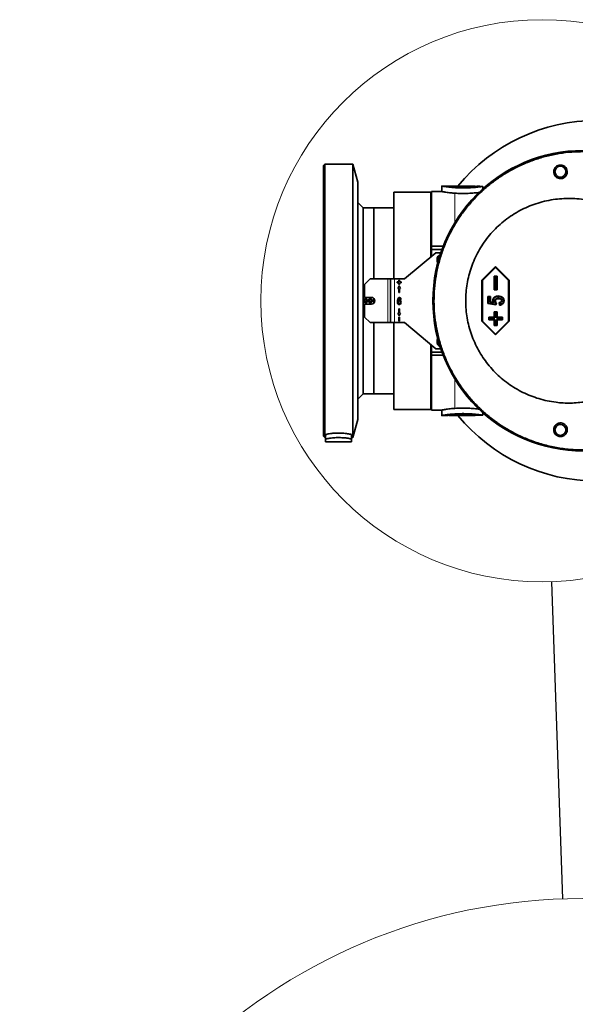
# Model space of a CAD drawing. Header units: millimetres. Extents: x 0 to 12118, y 0 to 8400.
# Tile 9 of 127: x 740 to 1146, y 4954 to 5675. Entities that reach past the tile are written whole.
import ezdxf

# ---------------------------------------------------------------- set-up
doc = ezdxf.new("R2010")
doc.units = ezdxf.units.MM
doc.header["$LTSCALE"] = 20
doc.dimstyles.new('SLDDIMSTYLE5', dxfattribs={"dimtxt": 0.18, "dimasz": 70, "dimexe": 0, "dimexo": 0.0625, "dimgap": 0, "dimtad": 0, "dimtih": 1, "dimtoh": 1, "dimdec": 0, "dimrnd": 1e-09, "dimzin": 0, "dimdsep": 46, "dimtxsty": 'Standard', "dimblk1": 'NONE', "dimblk2": 'NONE', "dimsah": 1, "dimcen": 0.09, "dimadec": 0, "dimazin": 0, "dimtfac": 70, "dimtdec": 0, "dimtofl": 0, "dimtmove": 0, "dimatfit": 3, "dimldrblk": 'NONE', "dimfxl": 1, "dimfrac": 2, "dimtolj": 1, "dimtzin": 0, "dimarcsym": 0})

# ---------------------------------------------------------------- blocks, each defined once
blk = doc.blocks.new('_None')

msp = doc.modelspace()

# ---------------------------------------------------------------- linework, layer by layer
at = {"color": 7, "linetype": 'Continuous', "lineweight": 35}
for p, q in [((963.128604, 5568.870777), (962.128604, 5567.870777)), ((962.128604, 5567.870777), (962.128604, 5369.870777)), ((983.628604, 5568.870777), (963.128604, 5568.870777)), ((963.128604, 5568.870777), (963.128604, 5368.870777)), ((987.128604, 5555.808599), (983.628604, 5568.870777)), ((983.628604, 5568.870777), (983.628604, 5368.870777)), ((987.128604, 5555.808599), (987.128604, 5381.932955)), ((1052.684539, 5552.870777), (1048.628604, 5552.870777)), ((1048.628604, 5552.867628), (1048.628604, 5548.86733)), ((1054.128604, 5552.870777), (1054.128604, 5552.691387)), ((1054.128604, 5552.870777), (1073.128604, 5552.870777)), ((1073.128604, 5552.548681), (1073.128604, 5552.870777)), ((1078.628604, 5550.710559), (1078.628604, 5552.601438)), ((1040.628604, 5548.370777), (1013.628604, 5548.370777)), ((1013.628604, 5484.870777), (1013.628604, 5548.370777)), ((1041.128604, 5547.870777), (1040.628604, 5548.370777)), ((1040.628604, 5500.98149), (1040.628604, 5548.370777)), ((1048.64715, 5548.870777), (1041.128604, 5548.870777)), ((1041.128604, 5508.780442), (1041.128604, 5548.870777)), ((991.128604, 5536.870777), (987.128604, 5540.870777)), ((998.828604, 5536.870777), (991.128604, 5536.870777)), ((991.128604, 5536.870777), (991.128604, 5400.870777)), ((1013.628604, 5536.870777), (998.828604, 5536.870777)), ((998.828604, 5484.870777), (998.828604, 5536.870777)), ((1041.128604, 5508.780442), (1049.623879, 5508.780442)), ((1041.128604, 5508.780442), (1041.128604, 5506.370777)), ((1044.310273, 5504.070777), (1021.428604, 5484.870777)), ((1048.718015, 5506.370777), (1041.128604, 5506.370777)), ((1041.128604, 5506.370777), (1041.128604, 5501.40104)), ((1047.912675, 5504.070777), (1044.310273, 5504.070777)), ((1087.966947, 5493.870777), (1078.005, 5483.870777)), ((1087.955345, 5493.354668), (1078.357738, 5483.720399)), ((1087.955345, 5493.354668), (1087.966947, 5493.870777)), ((1097.552952, 5483.720399), (1087.955345, 5493.354668)), ((1097.928894, 5483.870777), (1087.966947, 5493.870777)), ((1087.433518, 5486.506622), (1087.057576, 5486.870777)), ((1089.049966, 5486.870777), (1087.057576, 5486.870777)), ((1087.057576, 5486.870777), (1087.057576, 5476.870777)), ((1088.697228, 5486.506622), (1087.433518, 5486.506622)), ((1087.433518, 5486.506622), (1087.433518, 5477.234932)), ((1088.697228, 5486.506622), (1089.049966, 5486.870777)), ((1088.697228, 5477.234932), (1088.697228, 5486.506622)), ((1089.049966, 5476.870777), (1089.049966, 5486.870777)), ((996.128604, 5484.870777), (992.128604, 5480.870777)), ((992.128604, 5471.370777), (992.128604, 5480.870777)), ((996.128604, 5484.870777), (1009.128604, 5484.870777)), ((1011.128604, 5484.870777), (1009.128604, 5484.870777)), ((1011.128604, 5484.870777), (1011.128604, 5452.870777)), ((1011.128604, 5484.870777), (1014.128604, 5484.870777)), ((1021.428604, 5484.870777), (1014.128604, 5484.870777)), ((1015.928604, 5482.620777), (1015.928604, 5482.120777)), ((1017.178604, 5482.620777), (1015.928604, 5482.620777)), ((1015.928604, 5482.120777), (1017.178604, 5482.120777)), ((1017.428604, 5479.870777), (1016.495989, 5477.870777)), ((1017.178604, 5483.870777), (1017.178604, 5482.620777)), ((1017.678604, 5483.870777), (1017.178604, 5483.870777)), ((1017.178604, 5482.120777), (1017.178604, 5480.870777)), ((1017.178604, 5480.870777), (1017.678604, 5480.870777)), ((1018.36122, 5477.870777), (1017.428604, 5479.870777)), ((1017.678604, 5482.620777), (1017.678604, 5483.870777)), ((1018.928604, 5482.620777), (1017.678604, 5482.620777)), ((1017.678604, 5480.870777), (1017.678604, 5482.120777)), ((1017.678604, 5482.120777), (1018.928604, 5482.120777)), ((1018.928604, 5482.120777), (1018.928604, 5482.620777)), ((1078.005, 5483.870777), (1078.005, 5453.870777)), ((1078.357738, 5483.720399), (1078.005, 5483.870777)), ((1078.357738, 5483.720399), (1078.357738, 5454.021154)), ((1097.552952, 5483.720399), (1097.928894, 5483.870777)), ((1097.552952, 5454.021154), (1097.552952, 5483.720399)), ((1097.928894, 5453.870777), (1097.928894, 5483.870777)), ((997.128604, 5471.370777), (992.128604, 5471.370777)), ((1016.495989, 5477.870777), (1017.178604, 5477.870777)), ((1017.178604, 5477.870777), (1017.178604, 5474.870777)), ((1017.178604, 5474.870777), (1017.678604, 5474.870777)), ((1017.678604, 5477.870777), (1018.36122, 5477.870777)), ((1017.678604, 5474.870777), (1017.678604, 5477.870777)), ((1082.231854, 5471.909738), (1084.250119, 5471.909738)), ((1082.231854, 5466.766881), (1082.231854, 5471.909738)), ((1082.607795, 5471.545583), (1082.231854, 5471.909738)), ((1082.607795, 5467.079091), (1082.607795, 5471.545583)), ((1082.607795, 5471.545583), (1083.897381, 5471.545583)), ((1083.897381, 5471.545583), (1084.250119, 5471.909738)), ((1083.897381, 5471.545583), (1083.897381, 5467.874341)), ((1084.250119, 5471.909738), (1084.250119, 5468.186524)), ((1087.433518, 5477.234932), (1087.057576, 5476.870777)), ((1087.057576, 5476.870777), (1089.049966, 5476.870777)), ((1087.433518, 5477.234932), (1088.697228, 5477.234932)), ((1088.697228, 5477.234932), (1089.049966, 5476.870777)), ((992.128604, 5456.870777), (992.128604, 5466.370777)), ((992.128604, 5466.370777), (997.128604, 5466.370777)), ((998.828604, 5467.037747), (998.828604, 5470.703807)), ((1018.810628, 5469.921597), (1018.306367, 5469.891159)), ((1082.607795, 5467.079091), (1082.231854, 5466.766881)), ((1088.286648, 5465.831816), (1082.231854, 5466.766881)), ((1088.009276, 5466.244919), (1082.607795, 5467.079091)), ((1083.897381, 5467.874341), (1084.250119, 5468.186524)), ((1083.897381, 5467.874341), (1087.143547, 5467.372741)), ((1084.250119, 5468.186524), (1086.409079, 5467.85292)), ((1087.143547, 5467.372741), (1086.409079, 5467.85292)), ((1087.468052, 5468.860348), (1087.820894, 5468.863472)), ((1088.211205, 5467.255255), (1088.009276, 5466.244919)), ((1088.009276, 5466.244919), (1088.286648, 5465.831816)), ((1088.59715, 5467.385387), (1088.286648, 5465.831816)), ((1090.015451, 5470.715496), (1090.004113, 5470.351296)), ((1090.925917, 5465.675972), (1090.615415, 5467.546101)), ((1091.238493, 5466.087624), (1091.046872, 5467.241744)), ((1092.699638, 5468.925791), (1092.323177, 5468.931653)), ((992.128604, 5456.870777), (996.128604, 5452.870777)), ((1016.495989, 5459.870777), (1017.428604, 5457.870777)), ((1017.178604, 5459.870777), (1016.495989, 5459.870777)), ((1017.678604, 5462.870777), (1017.178604, 5462.870777)), ((1017.178604, 5462.870777), (1017.178604, 5459.870777)), ((1017.678604, 5456.870777), (1017.178604, 5456.870777)), ((1017.178604, 5456.870777), (1017.178604, 5453.870777)), ((1017.428604, 5457.870777), (1018.36122, 5459.870777)), ((1017.678604, 5459.870777), (1017.678604, 5462.870777)), ((1018.36122, 5459.870777), (1017.678604, 5459.870777)), ((1017.678604, 5453.870777), (1017.678604, 5456.870777)), ((1083.448739, 5456.506622), (1083.072798, 5456.870777)), ((1087.057576, 5456.870777), (1083.072798, 5456.870777)), ((1083.072798, 5456.870777), (1083.072798, 5454.870777)), ((1083.448739, 5456.506622), (1083.448739, 5455.234932)), ((1087.433518, 5456.506622), (1083.448739, 5456.506622)), ((1087.433518, 5460.506622), (1087.057576, 5460.870777)), ((1089.049966, 5460.870777), (1087.057576, 5460.870777)), ((1087.057576, 5460.870777), (1087.057576, 5456.870777)), ((1087.433518, 5456.506622), (1087.057576, 5456.870777)), ((1087.433518, 5460.506622), (1087.433518, 5456.506622)), ((1088.697228, 5460.506622), (1087.433518, 5460.506622)), ((1088.697228, 5460.506622), (1089.049966, 5460.870777)), ((1088.697228, 5456.506622), (1088.697228, 5460.506622)), ((1088.697228, 5456.506622), (1089.049966, 5456.870777)), ((1092.682007, 5456.506622), (1088.697228, 5456.506622)), ((1089.049966, 5456.870777), (1089.049966, 5460.870777)), ((1093.034744, 5456.870777), (1089.049966, 5456.870777)), ((1092.682007, 5456.506622), (1093.034744, 5456.870777)), ((1092.682007, 5455.234932), (1092.682007, 5456.506622)), ((1093.034744, 5454.870777), (1093.034744, 5456.870777)), ((1009.128604, 5452.870777), (996.128604, 5452.870777)), ((998.828604, 5400.870777), (998.828604, 5452.870777)), ((1009.128604, 5452.870777), (1011.128604, 5452.870777)), ((1014.128604, 5452.870777), (1011.128604, 5452.870777)), ((1013.628604, 5389.370777), (1013.628604, 5452.870777)), ((1014.128604, 5452.870777), (1021.428604, 5452.870777)), ((1017.178604, 5453.870777), (1017.678604, 5453.870777)), ((1021.428604, 5452.870777), (1044.310273, 5433.670777)), ((1078.357738, 5454.021154), (1078.005, 5453.870777)), ((1078.005, 5453.870777), (1087.966947, 5443.870777)), ((1078.357738, 5454.021154), (1087.955345, 5444.386886)), ((1083.448739, 5455.234932), (1083.072798, 5454.870777)), ((1083.072798, 5454.870777), (1087.057576, 5454.870777)), ((1083.448739, 5455.234932), (1087.433518, 5455.234932)), ((1087.433518, 5455.234932), (1087.057576, 5454.870777)), ((1087.057576, 5454.870777), (1087.057576, 5450.870777)), ((1087.433518, 5451.234932), (1087.057576, 5450.870777)), ((1087.057576, 5450.870777), (1089.049966, 5450.870777)), ((1087.433518, 5455.234932), (1087.433518, 5451.234932)), ((1087.433518, 5451.234932), (1088.697228, 5451.234932)), ((1087.955345, 5444.386886), (1097.552952, 5454.021154)), ((1087.966947, 5443.870777), (1097.928894, 5453.870777)), ((1088.697228, 5455.234932), (1092.682007, 5455.234932)), ((1088.697228, 5451.234932), (1088.697228, 5455.234932)), ((1088.697228, 5455.234932), (1089.049966, 5454.870777)), ((1088.697228, 5451.234932), (1089.049966, 5450.870777)), ((1089.049966, 5454.870777), (1093.034744, 5454.870777)), ((1089.049966, 5450.870777), (1089.049966, 5454.870777)), ((1092.682007, 5455.234932), (1093.034744, 5454.870777)), ((1097.552952, 5454.021154), (1097.928894, 5453.870777)), ((1087.955345, 5444.386886), (1087.966947, 5443.870777)), ((1040.628604, 5389.370777), (1040.628604, 5436.760064)), ((1041.128604, 5436.340514), (1041.128604, 5431.370777)), ((1041.128604, 5431.370777), (1041.128604, 5428.961111)), ((1048.718015, 5431.370777), (1041.128604, 5431.370777)), ((1049.623879, 5428.961111), (1041.128604, 5428.961111)), ((1041.128604, 5388.870777), (1041.128604, 5428.961111)), ((1044.310273, 5433.670777), (1047.912675, 5433.670777)), ((987.128604, 5396.870777), (991.128604, 5400.870777)), ((991.128604, 5400.870777), (998.828604, 5400.870777)), ((998.828604, 5400.870777), (1013.628604, 5400.870777)), ((1013.628604, 5389.370777), (1040.628604, 5389.370777)), ((1040.628604, 5389.370777), (1041.128604, 5389.870777)), ((1041.128604, 5388.870777), (1048.67939, 5388.870777)), ((1048.628604, 5388.880274), (1048.628604, 5384.873926)), ((1048.628604, 5384.870777), (1052.684539, 5384.870777)), ((1054.128604, 5385.048914), (1054.128604, 5384.870777)), ((1063.628604, 5384.870777), (1054.128604, 5384.870777)), ((1073.128604, 5384.870777), (1063.628604, 5384.870777)), ((1073.128604, 5384.870777), (1073.128604, 5385.192706)), ((1078.628604, 5385.140116), (1078.628604, 5387.030994)), ((983.628604, 5368.870777), (987.128604, 5381.932955)), ((963.628604, 5367.670943), (963.628604, 5370.955359)), ((982.628604, 5370.955359), (982.628604, 5367.670943)), ((962.128604, 5369.870777), (963.128604, 5368.870777)), ((963.128604, 5368.870777), (963.628604, 5368.870777)), ((963.628604, 5365.570777), (963.628604, 5367.670943)), ((963.628604, 5365.570777), (982.628604, 5365.570777)), ((982.628604, 5368.870777), (983.628604, 5368.870777)), ((982.628604, 5365.570777), (982.628604, 5367.670943))]:
    msp.add_line(p, q, dxfattribs=at)
at = {"color": 8, "linetype": 'Continuous', "lineweight": 18}
for p, q in [((1058.128604, 5552.32885), (1058.128604, 5551.703439)), ((1058.128604, 5547.644186), (1058.128604, 5526.002204)), ((1009.128604, 5484.870777), (1009.128604, 5452.870777)), ((1014.128604, 5484.870777), (1014.128604, 5452.870777)), ((1058.128604, 5411.739349), (1058.128604, 5390.097368)), ((1058.128604, 5386.038114), (1058.128604, 5385.412704))]:
    msp.add_line(p, q, dxfattribs=at)
at = {"color": 7, "linetype": 'Continuous', "lineweight": 35, "flags": 128}
for points in [[(1087.133382, 5471.030624), (1087.045323, 5471.121866), (1086.874833, 5471.298537)], [(1089.969073, 5472.013035), (1089.963548, 5472.195153), (1089.958023, 5472.37727)], [(1086.334077, 5469.221666), (1086.216171, 5469.220069), (1086.087026, 5469.218314), (1085.957881, 5469.216556)], [(1093.833352, 5468.965142), (1094.009772, 5468.966659), (1094.18619, 5468.968179)]]:
    msp.add_lwpolyline(points, dxfattribs=at)
at = {"color": 7, "linetype": 'Continuous', "lineweight": 18}
for centre, radius in [((1122.018161, 5468.870777), 205.772684), ((1151.334156, 4619.707123), 411.545388)]:
    msp.add_circle(centre, radius, dxfattribs=at)
at = {"color": 7, "linetype": 'Continuous', "lineweight": 35}
for centre, radius in [((1135.458379, 5563.412321), 4), ((992.828604, 5468.870777), 0.8), ((996.328604, 5468.870777), 0.8), ((1135.458379, 5374.329233), 4)]:
    msp.add_circle(centre, radius, dxfattribs=at)
for centre, radius, start, end in [((1162.128604, 5468.870777), 132, 90, 140.478803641), ((1152.128604, 5468.870777), 110, 90, 270), ((1152.128604, 5468.870777), 109.965079, 90, 270), ((1058.128604, 4748.870777), 804, 88.542614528, 88.83512807), ((1049.128604, 5498.870777), 4, 115.826349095, 211.695967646), ((997.128604, 5468.870777), 2.5, 270, 90), ((1049.128604, 5438.870777), 4, 148.304032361, 244.173650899), ((1162.128604, 5468.870777), 132, 219.521196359, 270), ((1058.128604, 6188.870777), 804, 271.164883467, 271.457397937)]:
    msp.add_arc(centre, radius, start, end, dxfattribs=at)
for points, knots in [([(1152.128604, 5359.66371), (1148.845533, 5359.74983), (1142.279387, 5359.922072), (1132.397465, 5361.315725), (1122.569842, 5363.57516), (1113.238905, 5366.671899), (1104.561844, 5370.430042), (1096.473795, 5374.759844), (1088.707114, 5379.807002), (1081.397385, 5385.496127), (1074.660726, 5391.723677), (1068.461379, 5398.486468), (1062.802896, 5405.820215), (1057.787988, 5413.608434), (1053.492166, 5421.71521), (1049.880577, 5430.149305), (1046.968327, 5438.943169), (1044.81411, 5447.952659), (1043.443802, 5457.024407), (1042.827583, 5466.178254), (1042.990356, 5475.440083), (1043.939685, 5484.654561), (1045.649433, 5493.668385), (1048.097881, 5502.51017), (1051.31716, 5511.195998), (1055.262999, 5519.576845), (1059.86002, 5527.516691), (1065.097207, 5535.049723), (1071.010171, 5542.180434), (1077.507771, 5548.782787), (1084.473811, 5554.75341), (1091.909234, 5560.128206), (1099.849142, 5564.899633), (1108.165823, 5568.979208), (1116.715383, 5572.306626), (1125.51061, 5574.920145), (1134.582124, 5576.783209), (1143.508844, 5577.888012), (1149.375698, 5578.017217), (1152.128604, 5578.077844)], [0, 0, 0, 0, 0.0287077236, 0.057415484, 0.0871140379, 0.1168125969, 0.1432739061, 0.1697352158, 0.1969651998, 0.2241951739, 0.2506574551, 0.2771197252, 0.3043507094, 0.3315816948, 0.3580455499, 0.3845094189, 0.4117421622, 0.4389749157, 0.4654380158, 0.4919011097, 0.5191330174, 0.5463649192, 0.572827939, 0.5992909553, 0.6265227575, 0.6537545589, 0.6802179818, 0.7066814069, 0.7339136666, 0.7611459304, 0.7876092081, 0.8140724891, 0.8413046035, 0.8685367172, 0.8949995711, 0.9214624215, 0.9486940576, 0.9759256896, 1, 1, 1, 1]), ([(1130.504609, 5563.412321), (1130.556389, 5562.784206), (1130.667432, 5561.43721), (1131.734905, 5559.807013), (1133.200351, 5558.753501), (1134.697768, 5558.276742), (1136.188211, 5558.269243), (1137.544183, 5558.675424), (1138.676992, 5559.378201), (1139.71046, 5560.48031), (1140.404999, 5561.997287), (1140.546243, 5563.87605), (1139.982121, 5565.690977), (1138.793021, 5567.127489), (1137.364364, 5567.966997), (1135.87796, 5568.310163), (1134.432192, 5568.211414), (1133.130279, 5567.728739), (1132.036905, 5566.951971), (1131.064078, 5565.75981), (1130.58518, 5564.509884), (1130.522914, 5563.661675), (1130.504609, 5563.412321)], [0, 0, 0, 0, 0.0675903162, 0.1449479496, 0.1974233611, 0.2400243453, 0.2828668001, 0.3201913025, 0.3569303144, 0.3982409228, 0.459954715, 0.5226545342, 0.5971843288, 0.6604490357, 0.709908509, 0.7507616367, 0.7917940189, 0.8287210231, 0.8662952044, 0.909199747, 0.9733068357, 1, 1, 1, 1]), ([(1058.128604, 5551.703439), (1057.368069, 5551.760259), (1055.824802, 5551.875557), (1053.786347, 5552.098219), (1051.998768, 5552.329507), (1050.561013, 5552.544271), (1049.468828, 5552.723401), (1048.837709, 5552.833318), (1048.571839, 5552.880858), (1048.640521, 5552.86866), (1048.646334, 5552.867628)], [0, 0, 0, 0, 0.1394203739, 0.2829097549, 0.4223203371, 0.5657518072, 0.7054316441, 0.8492576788, 0.9872431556, 1, 1, 1, 1]), ([(1052.684539, 5552.863599), (1052.759112, 5552.853456), (1052.916566, 5552.832041), (1054.638873, 5552.621857), (1056.611265, 5552.432991), (1057.89489, 5552.344891), (1058.128604, 5552.32885)], [0, 0, 0, 0, 0.2873834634, 0.6067826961, 0.9284054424, 1, 1, 1, 1]), ([(1058.128604, 5552.32885), (1058.933245, 5552.281494), (1060.847515, 5552.168833), (1064.266317, 5552.101554), (1067.907693, 5552.175584), (1071.097422, 5552.363128), (1073.392079, 5552.566617), (1074.592449, 5552.697364), (1074.502931, 5552.687613), (1074.473171, 5552.684372)], [0, 0, 0, 0, 0.1165367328, 0.2772451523, 0.4372482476, 0.5973175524, 0.7583265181, 0.9196546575, 1, 1, 1, 1]), ([(1078.576764, 5552.601438), (1078.59014, 5552.603487), (1078.637046, 5552.610673), (1078.278219, 5552.555625), (1077.525335, 5552.44467), (1076.350545, 5552.283413), (1074.836477, 5552.097231), (1072.985185, 5551.902917), (1070.87801, 5551.726671), (1068.540464, 5551.587651), (1066.087754, 5551.505671), (1063.553119, 5551.491193), (1060.857345, 5551.545617), (1059.088625, 5551.647915), (1058.128604, 5551.703439)], [0, 0, 0, 0, 0.0336931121, 0.1181496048, 0.2050464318, 0.2897149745, 0.3767894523, 0.4623282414, 0.5503354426, 0.6360226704, 0.7242445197, 0.809055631, 0.896359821, 1, 1, 1, 1]), ([(1048.64715, 5548.867316), (1048.671128, 5548.862786), (1048.7226, 5548.853063), (1049.304539, 5548.745548), (1050.26913, 5548.576938), (1051.602487, 5548.36188), (1053.289633, 5548.123316), (1055.426792, 5547.862646), (1057.165167, 5547.722087), (1058.128604, 5547.644186)], [0, 0, 0, 0, 0.12290440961, 0.26383387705, 0.40059805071, 0.54122055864, 0.67994515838, 0.8226200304, 1, 1, 1, 1]), ([(1058.128604, 5547.644186), (1058.906371, 5547.59567), (1060.484341, 5547.497239), (1062.971586, 5547.428354), (1065.48975, 5547.427456), (1067.93509, 5547.497819), (1070.275015, 5547.629365), (1072.425426, 5547.805653), (1074.317928, 5548.005211), (1075.519989, 5548.152416), (1075.977744, 5548.216511), (1076.010993, 5548.221166)], [0, 0, 0, 0, 0.1217776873, 0.2470685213, 0.3688588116, 0.4941990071, 0.615767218, 0.7407878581, 0.8636915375, 0.9900992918, 1, 1, 1, 1]), ([(1219.278866, 5533.870777), (1206.545523, 5535.678934), (1187.444572, 5538.391302), (1166.183038, 5541.152551), (1155.560775, 5542.636771), (1149.17359, 5543.449822), (1142.789449, 5543.861433), (1136.425932, 5543.692784), (1130.081417, 5543.006698), (1123.741465, 5541.77177), (1117.543558, 5540.00207), (1111.537563, 5537.721898), (1105.777594, 5534.95926), (1100.204377, 5531.67766), (1094.975931, 5527.957765), (1090.094169, 5523.814871), (1085.616431, 5519.31197), (1081.485, 5514.384667), (1077.828316, 5509.166045), (1074.637321, 5503.67585), (1071.945107, 5497.991586), (1069.714168, 5492.027997), (1068.013574, 5485.941842), (1066.83598, 5479.746036), (1066.18481, 5473.523927), (1066.055676, 5467.193523), (1066.463934, 5460.916774), (1067.395673, 5454.702554), (1068.834008, 5448.630772), (1070.798486, 5442.630679), (1073.249255, 5436.85485), (1076.176372, 5431.309948), (1079.532003, 5426.062464), (1083.357906, 5421.056035), (1087.574789, 5416.414302), (1092.167087, 5412.135895), (1097.074539, 5408.273405), (1102.34418, 5404.791727), (1107.878848, 5401.767185), (1113.670331, 5399.202359), (1119.645731, 5397.128715), (1125.842584, 5395.539641), (1131.820142, 5394.532598), (1137.520127, 5394.025838), (1142.903586, 5393.912384), (1148.314541, 5394.237208), (1159.20949, 5395.589618), (1182.86677, 5398.776392), (1204.709292, 5401.83236), (1219.278866, 5403.870777)], [0, 0, 0, 0, 0.0983163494, 0.1474817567, 0.1638970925, 0.1803097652, 0.1966952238, 0.2127496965, 0.2289145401, 0.2454280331, 0.26206263, 0.2781173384, 0.2944626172, 0.3108078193, 0.3274553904, 0.3433939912, 0.3596234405, 0.3758527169, 0.3923844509, 0.4081533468, 0.424207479, 0.4402616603, 0.4566115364, 0.4722876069, 0.4882454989, 0.5042033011, 0.5204531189, 0.5360913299, 0.5520098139, 0.5679284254, 0.5841367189, 0.5997629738, 0.615667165, 0.6315712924, 0.6477624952, 0.6634528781, 0.6794174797, 0.6953823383, 0.7116286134, 0.7275370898, 0.7437225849, 0.7599081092, 0.7763794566, 0.7900019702, 0.8036243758, 0.8175074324, 0.8313999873, 0.8875390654, 1, 1, 1, 1]), ([(1016.116838, 5468.568107), (1016.145305, 5469.146724), (1016.187928, 5470.013047), (1016.74897, 5470.882661), (1017.250496, 5471.184522), (1017.537746, 5471.202285), (1017.681367, 5471.211167)], [0, 0, 0, 0, 0.5007257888, 0.7497008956, 0.874854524, 1, 1, 1, 1]), ([(1017.681367, 5471.211167), (1017.858192, 5471.183489), (1018.211843, 5471.128133), (1018.690626, 5470.656179), (1018.765119, 5470.200178), (1018.810628, 5469.921597)], [0, 0, 0, 0, 0.28009717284, 0.56019559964, 1, 1, 1, 1]), ([(1085.957881, 5469.216556), (1085.995643, 5469.591007), (1086.067913, 5470.307629), (1086.534464, 5470.96896), (1086.825956, 5471.25121), (1086.874833, 5471.298537)], [0, 0, 0, 0, 0.4766703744, 0.9122492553, 1, 1, 1, 1]), ([(1086.334077, 5469.221666), (1086.365337, 5469.540415), (1086.425951, 5470.15848), (1086.829123, 5470.735807), (1087.08734, 5470.986011), (1087.133382, 5471.030624)], [0, 0, 0, 0, 0.4666791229, 0.9049059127, 1, 1, 1, 1]), ([(1086.874833, 5471.298537), (1087.260903, 5471.581515), (1088.025871, 5472.142215), (1089.148777, 5472.356519), (1089.784995, 5472.372833), (1089.958023, 5472.37727)], [0, 0, 0, 0, 0.4258860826, 0.8438615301, 1, 1, 1, 1]), ([(1087.133382, 5471.030624), (1087.479412, 5471.284641), (1088.167975, 5471.790106), (1089.198194, 5471.991997), (1089.793138, 5472.008234), (1089.969073, 5472.013035)], [0, 0, 0, 0, 0.4157092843, 0.8272154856, 1, 1, 1, 1]), ([(1089.958023, 5472.37727), (1090.626446, 5472.303176), (1091.776175, 5472.175729), (1093.073521, 5471.426966), (1093.824865, 5470.593154), (1094.146037, 5469.762016), (1094.174072, 5469.207761), (1094.18619, 5468.968179)], [0, 0, 0, 0, 0.33133714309, 0.56992084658, 0.72556932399, 0.88137479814, 1, 1, 1, 1]), ([(1089.969073, 5472.013035), (1090.57721, 5471.947674), (1091.625181, 5471.83504), (1092.802736, 5471.171439), (1093.492876, 5470.445736), (1093.795181, 5469.701931), (1093.821421, 5469.195441), (1093.833352, 5468.965142)], [0, 0, 0, 0, 0.3325244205, 0.5730216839, 0.7234931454, 0.8742737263, 1, 1, 1, 1]), ([(993.884422, 5467.812007), (993.752005, 5467.705141), (993.487697, 5467.491834), (992.984927, 5467.361143), (992.472811, 5467.392756), (991.997795, 5467.595195), (991.618232, 5467.942417), (991.376959, 5468.394334), (991.300337, 5468.898095), (991.394921, 5469.396976), (991.649035, 5469.836504), (992.035026, 5470.168934), (992.511386, 5470.356872), (993.025502, 5470.377499), (993.518649, 5470.226734), (993.93341, 5469.921178), (994.221569, 5469.496844), (994.351646, 5469.002839), (994.308914, 5468.497877), (994.132941, 5468.088718), (993.953127, 5467.888505), (993.884422, 5467.812007)], [0, 0, 0, 0, 0.0540710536, 0.1079271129, 0.1620314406, 0.2162045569, 0.2702429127, 0.323989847, 0.3774070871, 0.430609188, 0.4838173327, 0.5372473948, 0.5910048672, 0.645048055, 0.6992217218, 0.7533227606, 0.8071717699, 0.8606869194, 0.9139356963, 0.9671160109, 1, 1, 1, 1]), ([(997.384422, 5467.812007), (997.252005, 5467.705141), (996.987697, 5467.491834), (996.484927, 5467.361143), (995.972811, 5467.392756), (995.497795, 5467.595195), (995.118232, 5467.942417), (994.876959, 5468.394334), (994.800337, 5468.898095), (994.894921, 5469.396976), (995.149035, 5469.836504), (995.535026, 5470.168934), (996.011386, 5470.356872), (996.525502, 5470.377499), (997.018649, 5470.226734), (997.43341, 5469.921178), (997.721569, 5469.496844), (997.851646, 5469.002839), (997.808914, 5468.497877), (997.632941, 5468.088718), (997.453127, 5467.888505), (997.384422, 5467.812007)], [0, 0, 0, 0, 0.0540710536, 0.1079271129, 0.1620314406, 0.2162045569, 0.2702429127, 0.323989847, 0.3774070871, 0.430609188, 0.4838173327, 0.5372473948, 0.5910048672, 0.645048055, 0.6992217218, 0.7533227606, 0.8071717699, 0.8606869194, 0.9139356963, 0.9671160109, 1, 1, 1, 1]), ([(1017.466269, 5466.08637), (1017.334466, 5466.102048), (1017.070976, 5466.133391), (1016.613216, 5466.416164), (1016.098096, 5467.226206), (1016.109334, 5468.030827), (1016.116838, 5468.568107)], [0, 0, 0, 0, 0.1253772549, 0.2506431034, 0.499622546, 1, 1, 1, 1]), ([(1016.907219, 5470.181337), (1016.81777, 5469.929574), (1016.657761, 5469.47921), (1016.637247, 5469.002537), (1016.628201, 5468.792336)], [0, 0, 0, 0, 0.5590229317, 1, 1, 1, 1]), ([(1016.628201, 5468.792336), (1016.772426, 5468.990436), (1017.029974, 5469.344194), (1017.458371, 5469.401328), (1017.64687, 5469.426467)], [0, 0, 0, 0, 0.55999099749, 1, 1, 1, 1]), ([(1017.529175, 5468.884665), (1017.388515, 5468.861374), (1017.106039, 5468.8146), (1016.750182, 5468.411803), (1016.702793, 5468.04834), (1016.673859, 5467.826427)], [0, 0, 0, 0, 0.2786412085, 0.5595726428, 1, 1, 1, 1]), ([(1016.673859, 5467.826427), (1016.677231, 5467.67272), (1016.683962, 5467.365849), (1016.856496, 5466.970163), (1017.130013, 5466.667178), (1017.368637, 5466.617448), (1017.487576, 5466.59266)], [0, 0, 0, 0, 0.2810626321, 0.561133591, 0.7812531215, 1, 1, 1, 1]), ([(1017.634695, 5470.705891), (1017.545658, 5470.698456), (1017.367482, 5470.683577), (1017.098361, 5470.495759), (1016.979738, 5470.300629), (1016.907219, 5470.181337)], [0, 0, 0, 0, 0.2796428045, 0.5596113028, 1, 1, 1, 1]), ([(1018.810628, 5467.755404), (1018.787025, 5467.532927), (1018.739868, 5467.088435), (1018.448733, 5466.527475), (1017.996177, 5466.138347), (1017.642918, 5466.103697), (1017.466269, 5466.08637)], [0, 0, 0, 0, 0.2808265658, 0.5610720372, 0.7805125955, 1, 1, 1, 1]), ([(1017.487576, 5466.59266), (1017.552242, 5466.597175), (1017.681674, 5466.606212), (1017.909227, 5466.735668), (1018.216464, 5467.082144), (1018.262521, 5467.474174), (1018.293177, 5467.735112)], [0, 0, 0, 0, 0.125341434, 0.2508785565, 0.5013814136, 1, 1, 1, 1]), ([(1018.293177, 5467.735112), (1018.291768, 5467.879728), (1018.288958, 5468.168264), (1018.135684, 5468.546534), (1017.867486, 5468.823708), (1017.641794, 5468.864374), (1017.529175, 5468.884665)], [0, 0, 0, 0, 0.2811905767, 0.5610271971, 0.7809556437, 1, 1, 1, 1]), ([(1018.112576, 5470.449194), (1018.038693, 5470.527481), (1017.906664, 5470.667378), (1017.717849, 5470.694116), (1017.634695, 5470.705891)], [0, 0, 0, 0, 0.559601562, 1, 1, 1, 1]), ([(1017.64687, 5469.426467), (1017.854251, 5469.376691), (1018.270845, 5469.276699), (1018.754013, 5468.634907), (1018.789167, 5468.088794), (1018.810628, 5467.755404)], [0, 0, 0, 0, 0.2785550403, 0.5595727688, 1, 1, 1, 1]), ([(1018.306367, 5469.891159), (1018.288423, 5470.00211), (1018.25642, 5470.199987), (1018.156479, 5470.373133), (1018.112576, 5470.449194)], [0, 0, 0, 0, 0.5607099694, 1, 1, 1, 1]), ([(1086.409079, 5467.85292), (1086.310137, 5468.016546), (1086.111513, 5468.345023), (1085.978673, 5468.820518), (1085.963233, 5469.114618), (1085.957881, 5469.216556)], [0, 0, 0, 0, 0.3934015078, 0.7897464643, 1, 1, 1, 1]), ([(1087.143547, 5467.372741), (1087.023837, 5467.568521), (1086.844269, 5467.862194), (1086.6005, 5468.251133), (1086.408416, 5468.629396), (1086.347127, 5468.968761), (1086.335643, 5469.191313), (1086.334077, 5469.221666)], [0, 0, 0, 0, 0.3364681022, 0.5047071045, 0.6733640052, 0.9554511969, 1, 1, 1, 1]), ([(1090.015451, 5470.715496), (1089.736168, 5470.705647), (1089.17502, 5470.685856), (1088.42495, 5470.451603), (1087.870883, 5470.015311), (1087.525786, 5469.477938), (1087.487137, 5469.064498), (1087.468052, 5468.860348)], [0, 0, 0, 0, 0.2374291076, 0.4770546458, 0.6523579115, 0.8283402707, 1, 1, 1, 1]), ([(1087.468052, 5468.860348), (1087.494112, 5468.619692), (1087.547092, 5468.130448), (1087.874784, 5467.598662), (1088.12935, 5467.338809), (1088.211205, 5467.255255)], [0, 0, 0, 0, 0.3964280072, 0.8059232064, 1, 1, 1, 1]), ([(1090.004113, 5470.351296), (1089.759205, 5470.34322), (1089.267102, 5470.326991), (1088.620574, 5470.140611), (1088.149753, 5469.785201), (1087.885499, 5469.374959), (1087.823391, 5469.0446), (1087.821159, 5468.882686), (1087.820894, 5468.863472)], [0, 0, 0, 0, 0.2485189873, 0.4993573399, 0.6673894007, 0.8362501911, 0.9805681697, 1, 1, 1, 1]), ([(1087.820894, 5468.863472), (1087.84312, 5468.660712), (1087.887623, 5468.254723), (1088.201172, 5467.75299), (1088.473105, 5467.500543), (1088.59715, 5467.385387)], [0, 0, 0, 0, 0.3517352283, 0.7042881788, 1, 1, 1, 1]), ([(1088.211205, 5467.255255), (1088.275468, 5467.276497), (1088.403995, 5467.318981), (1088.532764, 5467.363252), (1088.59715, 5467.385387)], [0, 0, 0, 0, 0.4999961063, 1, 1, 1, 1]), ([(1092.323177, 5468.931653), (1092.306763, 5469.077697), (1092.275118, 5469.359265), (1092.000538, 5469.751827), (1091.548325, 5470.102285), (1090.840678, 5470.322979), (1090.300344, 5470.341269), (1090.004113, 5470.351296)], [0, 0, 0, 0, 0.1436679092, 0.2769867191, 0.4622072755, 0.7051624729, 1, 1, 1, 1]), ([(1092.699638, 5468.925791), (1092.677109, 5469.124794), (1092.633866, 5469.50678), (1092.272001, 5470.017513), (1091.702289, 5470.448179), (1090.900538, 5470.685973), (1090.310486, 5470.705655), (1090.015451, 5470.715496)], [0, 0, 0, 0, 0.1643916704, 0.3155494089, 0.5063787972, 0.7531817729, 1, 1, 1, 1]), ([(1090.615415, 5467.546101), (1090.908628, 5467.593062), (1091.384286, 5467.669244), (1091.927984, 5468.052545), (1092.26359, 5468.461044), (1092.305046, 5468.78846), (1092.323177, 5468.931653)], [0, 0, 0, 0, 0.3661194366, 0.5939281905, 0.8224062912, 1, 1, 1, 1]), ([(1091.046872, 5467.241744), (1090.97504, 5467.290894), (1090.831364, 5467.3892), (1090.687401, 5467.493798), (1090.615415, 5467.546101)], [0, 0, 0, 0, 0.4999601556, 1, 1, 1, 1]), ([(1094.18619, 5468.968179), (1094.148972, 5468.547534), (1094.081707, 5467.787304), (1093.49124, 5466.836028), (1092.633751, 5466.117956), (1091.71725, 5465.78921), (1091.107689, 5465.701983), (1090.925917, 5465.675972)], [0, 0, 0, 0, 0.2440206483, 0.4410167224, 0.6376899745, 0.8919582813, 1, 1, 1, 1]), ([(1091.238493, 5466.087624), (1091.18665, 5466.018113), (1091.082959, 5465.879088), (1090.978265, 5465.743679), (1090.925917, 5465.675972)], [0, 0, 0, 0, 0.4999835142, 1, 1, 1, 1]), ([(1091.046872, 5467.241744), (1091.331217, 5467.326282), (1091.834006, 5467.475765), (1092.345702, 5467.950674), (1092.646722, 5468.430344), (1092.682061, 5468.761214), (1092.699638, 5468.925791)], [0, 0, 0, 0, 0.3462310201, 0.6122166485, 0.8071144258, 1, 1, 1, 1]), ([(1093.833352, 5468.965142), (1093.806883, 5468.624767), (1093.757346, 5467.987777), (1093.289707, 5467.159878), (1092.61807, 5466.550008), (1091.891738, 5466.229165), (1091.414998, 5466.125868), (1091.238493, 5466.087624)], [0, 0, 0, 0, 0.2385852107, 0.4464978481, 0.6540792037, 0.8719290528, 1, 1, 1, 1]), ([(1058.128604, 5386.038114), (1057.368069, 5385.981294), (1055.824802, 5385.865996), (1053.786347, 5385.643334), (1051.998768, 5385.412046), (1050.561013, 5385.197282), (1049.468828, 5385.018153), (1048.837709, 5384.908235), (1048.571839, 5384.860696), (1048.640521, 5384.872894), (1048.646334, 5384.873926)], [0, 0, 0, 0, 0.1394203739, 0.2829097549, 0.4223203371, 0.5657518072, 0.7054316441, 0.8492576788, 0.9872431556, 1, 1, 1, 1]), ([(1048.67939, 5388.880279), (1048.676061, 5388.879669), (1048.667668, 5388.87813), (1049.127661, 5388.963747), (1049.978932, 5389.115153), (1051.23311, 5389.322034), (1052.820091, 5389.556273), (1054.73702, 5389.796271), (1056.548479, 5389.979718), (1057.732965, 5390.06791), (1058.128604, 5390.097368)], [0, 0, 0, 0, 0.0897354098, 0.2262556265, 0.3666954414, 0.5040332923, 0.6452366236, 0.7846387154, 0.9280654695, 1, 1, 1, 1]), ([(1058.128604, 5385.412704), (1057.110153, 5385.333035), (1055.073229, 5385.173696), (1053.270316, 5384.953896), (1052.465912, 5384.849951), (1052.666226, 5384.875609), (1052.684539, 5384.877955)], [0, 0, 0, 0, 0.3227454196, 0.6454972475, 0.967590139, 1, 1, 1, 1]), ([(1058.128604, 5390.097368), (1058.906371, 5390.145883), (1060.484343, 5390.244314), (1062.971581, 5390.3132), (1065.48977, 5390.314096), (1067.935013, 5390.243741), (1070.275295, 5390.112167), (1072.424356, 5389.935982), (1074.32189, 5389.73604), (1075.572621, 5389.582231), (1076.070515, 5389.512185), (1076.148301, 5389.501241)], [0, 0, 0, 0, 0.1201550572, 0.24377645, 0.3639439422, 0.4876140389, 0.6075624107, 0.7309172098, 0.8521832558, 0.9769066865, 1, 1, 1, 1]), ([(1078.576733, 5385.14012), (1078.590138, 5385.138067), (1078.63709, 5385.130873), (1078.278236, 5385.185926), (1077.52533, 5385.296884), (1076.350546, 5385.458141), (1074.836477, 5385.644323), (1072.985185, 5385.838637), (1070.87801, 5386.014882), (1068.540464, 5386.153902), (1066.087754, 5386.235883), (1063.553119, 5386.250361), (1060.857345, 5386.195936), (1059.088625, 5386.093639), (1058.128604, 5386.038114)], [0, 0, 0, 0, 0.0337437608, 0.1181958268, 0.205088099, 0.2897522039, 0.3768221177, 0.4623564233, 0.5503590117, 0.6360417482, 0.7242589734, 0.8090656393, 0.8963652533, 1, 1, 1, 1]), ([(1074.473171, 5385.057182), (1074.503074, 5385.053925), (1074.592613, 5385.044173), (1073.403718, 5385.173658), (1071.122747, 5385.376512), (1067.925646, 5385.565571), (1064.270796, 5385.640072), (1060.847188, 5385.572659), (1058.9351, 5385.460156), (1058.128604, 5385.412704)], [0, 0, 0, 0, 0.0802243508, 0.2402167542, 0.4007351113, 0.5620416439, 0.7230999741, 0.8832069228, 1, 1, 1, 1]), ([(1130.505204, 5374.329233), (1130.591128, 5373.690968), (1130.745866, 5372.541531), (1131.713425, 5371.090119), (1132.954711, 5370.084845), (1134.37419, 5369.535532), (1135.812836, 5369.43915), (1137.131513, 5369.708479), (1138.475442, 5370.382188), (1139.639653, 5371.546229), (1140.422562, 5373.223811), (1140.557481, 5375.209438), (1139.877772, 5377.069155), (1138.672548, 5378.388364), (1137.379952, 5379.149018), (1135.99179, 5379.489362), (1134.621424, 5379.431523), (1133.24264, 5379.001412), (1131.865117, 5378.052027), (1130.819168, 5376.531806), (1130.498977, 5375.179861), (1130.504426, 5374.435531), (1130.505204, 5374.329233)], [0, 0, 0, 0, 0.06770757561, 0.12193304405, 0.16563188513, 0.20959021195, 0.24760384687, 0.28443337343, 0.32526202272, 0.3853623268, 0.4464088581, 0.51968984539, 0.59651755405, 0.64459309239, 0.6848131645, 0.72520307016, 0.76172036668, 0.79930922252, 0.85249923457, 0.92006661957, 0.98858461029, 1, 1, 1, 1]), ([(982.628604, 5370.955359), (981.70225, 5371.167069), (980.311016, 5371.485024), (977.897605, 5371.785278), (975.976088, 5371.944998), (973.966917, 5372.021615), (971.275472, 5372.013472), (967.993412, 5371.78742), (965.236395, 5371.351484), (964.001408, 5371.04721), (963.628604, 5370.955359)], [0, 0, 0, 0, 0.184593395, 0.2772291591, 0.3698618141, 0.4621528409, 0.5544430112, 0.7373727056, 0.9207209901, 1, 1, 1, 1]), ([(982.628604, 5367.670943), (982.305367, 5367.750295), (981.556325, 5367.93418), (980.125584, 5368.197839), (978.388973, 5368.436553), (976.479601, 5368.611948), (973.833005, 5368.742407), (970.409046, 5368.694503), (966.638889, 5368.316933), (964.541435, 5367.90638), (963.673065, 5367.68241), (963.628604, 5367.670943)], [0, 0, 0, 0, 0.0692887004, 0.1605635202, 0.2544824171, 0.3457696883, 0.4397342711, 0.6232466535, 0.8062431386, 0.9900797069, 1, 1, 1, 1])]:
    msp.add_open_spline(points, degree=3, knots=knots, dxfattribs=at)

# ---------------------------------------------------------------- leaders
at = {"color": 7, "linetype": 'Continuous', "lineweight": 18, "has_arrowhead": 0}
msp.add_leader([(1137.135008, 5030.989039), (1129.117754, 5263.220605)], dimstyle='SLDDIMSTYLE5', dxfattribs=at)

doc.saveas('drawing.dxf')
